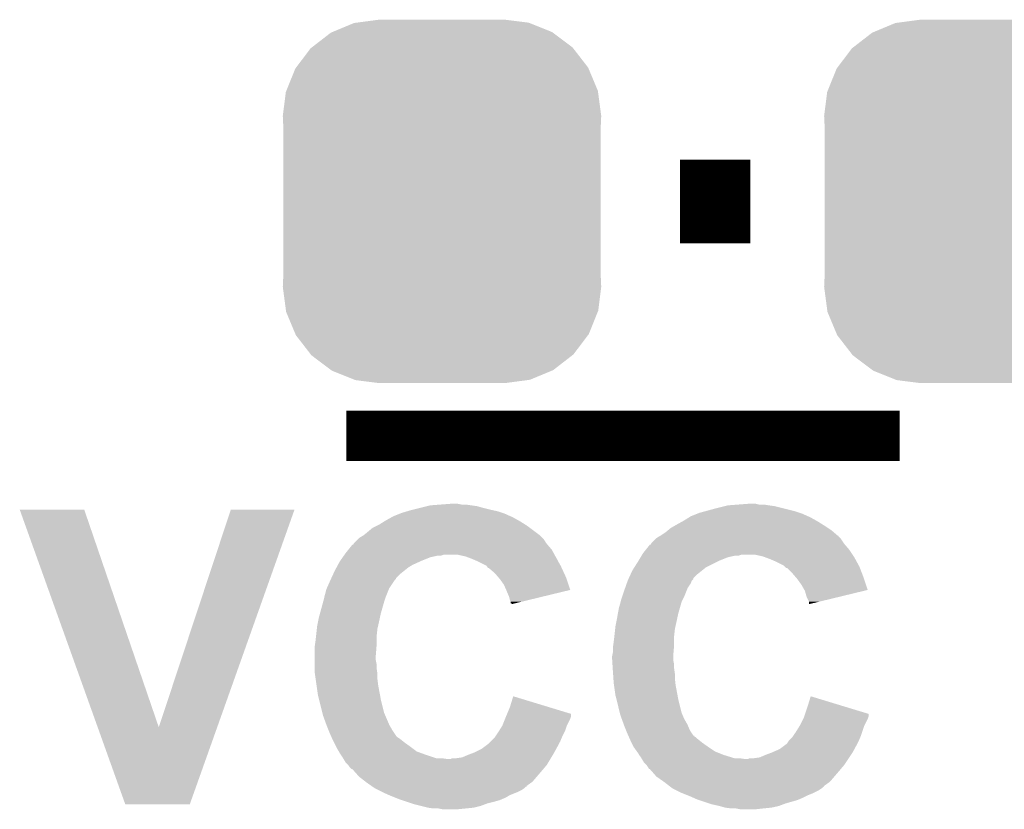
# Model space of a CAD drawing. Extents: x -0.05 to 0.95, y -0.15 to 2.1.
# Tile 27 of 38: x 0.55 to 0.67, y 1.28 to 1.37. Entities that reach past the tile are written whole.
import ezdxf

# ---------------------------------------------------------------- set-up
doc = ezdxf.new("R2010")
doc.units = 0
doc.layers.get('0').update_dxf_attribs({"linetype": 'CONTINUOUS'})
doc.layers.add('PAC1811_CLICK_V100A_GTO', color=14, linetype='CONTINUOUS')
doc.layers.add('PAC1811_CLICK_V100A_GTS', color=12, linetype='CONTINUOUS')

# ---------------------------------------------------------------- blocks, each defined once
blk = doc.blocks.new('CUSTOM_86')
for points in [[(-0.01312, 0.02021), (-0.0105, 0.0213), (0.01316, 0.02021), (0.01045, 0.0213)], [(-0.0105, 0.0213), (-0.01022, 0.02134), (0.01045, 0.0213), (0.01036, 0.02134)], [(-0.01022, 0.02134), (-0.0075, 0.0217), (0.01036, 0.02134), (0.0075, 0.0217)], [(-0.01555, 0.01838), (-0.01329, 0.02013), (0.01558, 0.01838), (0.01326, 0.02013)], [(-0.01329, 0.02013), (-0.01312, 0.02021), (0.01326, 0.02013), (0.01316, 0.02021)], [(-0.01741, 0.01599), (-0.01568, 0.01828), (0.01743, 0.01599), (0.01566, 0.01828)], [(-0.01568, 0.01828), (-0.01555, 0.01838), (0.01566, 0.01828), (0.01558, 0.01838)], [(-0.01858, 0.0132), (-0.01751, 0.01586), (0.0186, 0.0132), (0.01749, 0.01586)], [(-0.01751, 0.01586), (-0.01741, 0.01599), (0.01749, 0.01586), (0.01743, 0.01599)], [(-0.019, 0.0102), (-0.01864, 0.01306), (0.019, 0.0102), (0.01862, 0.01306)], [(-0.01864, 0.01306), (-0.01858, 0.0132), (0.01862, 0.01306), (0.0186, 0.0132)], [(-0.01895, 0.00913), (-0.019, 0.0102), (0.01895, 0.00913), (0.019, 0.0102)], [(-0.01895, -0.00913), (-0.01895, 0.00913), (0.01895, -0.00913), (0.01895, 0.00913)], [(-0.019, -0.0102), (-0.01895, -0.00913), (0.019, -0.0102), (0.01895, -0.00913)], [(-0.01862, -0.01306), (-0.019, -0.0102), (0.01864, -0.01306), (0.019, -0.0102)], [(-0.0186, -0.0132), (-0.01862, -0.01306), (0.01858, -0.0132), (0.01864, -0.01306)], [(-0.01749, -0.01586), (-0.0186, -0.0132), (0.01751, -0.01586), (0.01858, -0.0132)], [(-0.01743, -0.01599), (-0.01749, -0.01586), (0.01741, -0.01599), (0.01751, -0.01586)], [(-0.01566, -0.01828), (-0.01743, -0.01599), (0.01568, -0.01828), (0.01741, -0.01599)], [(-0.01558, -0.01838), (-0.01566, -0.01828), (0.01555, -0.01838), (0.01568, -0.01828)], [(-0.01326, -0.02013), (-0.01558, -0.01838), (0.01329, -0.02013), (0.01555, -0.01838)], [(-0.01316, -0.02021), (-0.01326, -0.02013), (0.01312, -0.02021), (0.01329, -0.02013)], [(-0.01045, -0.0213), (-0.01316, -0.02021), (0.0105, -0.0213), (0.01312, -0.02021)], [(-0.01036, -0.02134), (-0.01045, -0.0213), (0.01022, -0.02134), (0.0105, -0.0213)], [(-0.0075, -0.0217), (-0.01036, -0.02134), (0.0075, -0.0217), (0.01022, -0.02134)]]:
    blk.add_solid(points)

msp = doc.modelspace()

# ---------------------------------------------------------------- linework, layer by layer
at = {"layer": 'PAC1811_CLICK_V100A_GTO'}
for points, const_width in [([(0.6318, 1.351), (0.6402, 1.351)], 0.01), ([(0.592, 1.323), (0.658, 1.323)], 0.006)]:
    msp.add_lwpolyline(points, dxfattribs=dict(at, const_width=const_width))
for points in [[(0.6033, 1.3148), (0.6046, 1.3149), (0.6057, 1.3148), (0.6052, 1.3149)], [(0.6388, 1.3148), (0.6401, 1.3149), (0.6412, 1.3148), (0.6408, 1.3149)], [(0.56231, 1.2882), (0.553, 1.3142), (0.5696, 1.2882), (0.5607, 1.3142)], [(0.553, 1.3142), (0.553, 1.3142), (0.5607, 1.3142), (0.553, 1.3142)], [(0.5696, 1.2882), (0.5782, 1.3142), (0.57657, 1.2882), (0.5858, 1.3142)], [(0.5782, 1.3142), (0.5782, 1.3142), (0.5858, 1.3142), (0.5782, 1.3142)], [(0.5976, 1.3134), (0.59835, 1.3137), (0.61157, 1.3134), (0.6109, 1.3137)], [(0.59835, 1.3137), (0.5986, 1.3138), (0.6109, 1.3137), (0.6106, 1.3138)], [(0.5986, 1.3138), (0.59927, 1.314), (0.6106, 1.3138), (0.61, 1.314)], [(0.59927, 1.314), (0.5996, 1.3141), (0.61, 1.314), (0.60955, 1.3141)], [(0.5996, 1.3141), (0.6, 1.3142), (0.60955, 1.3141), (0.6091, 1.3142)], [(0.6, 1.3142), (0.6008, 1.3144), (0.6091, 1.3142), (0.6083, 1.3144)], [(0.6008, 1.3144), (0.6016, 1.3146), (0.6083, 1.3144), (0.6076, 1.3146)], [(0.6016, 1.3146), (0.602, 1.3147), (0.6076, 1.3146), (0.6069, 1.3147)], [(0.602, 1.3147), (0.6033, 1.3148), (0.6069, 1.3147), (0.6062, 1.3148)], [(0.6331, 1.3134), (0.63385, 1.3137), (0.64707, 1.3134), (0.6464, 1.3137)], [(0.63385, 1.3137), (0.6341, 1.3138), (0.6464, 1.3137), (0.6461, 1.3138)], [(0.6341, 1.3138), (0.63483, 1.314), (0.6461, 1.3138), (0.6455, 1.314)], [(0.63483, 1.314), (0.6363, 1.3144), (0.6455, 1.314), (0.6439, 1.3144)], [(0.6363, 1.3144), (0.6371, 1.3146), (0.6439, 1.3144), (0.6431, 1.3146)], [(0.6371, 1.3146), (0.6375, 1.3147), (0.6431, 1.3146), (0.6424, 1.3147)], [(0.6375, 1.3147), (0.6388, 1.3148), (0.6424, 1.3147), (0.6418, 1.3148)], [(0.5959, 1.3124), (0.59654, 1.3128), (0.61334, 1.3124), (0.6127, 1.3128)], [(0.59654, 1.3128), (0.5967, 1.3129), (0.6127, 1.3128), (0.61252, 1.3129)], [(0.5967, 1.3129), (0.59742, 1.3133), (0.61252, 1.3129), (0.6118, 1.3133)], [(0.59742, 1.3133), (0.5976, 1.3134), (0.6118, 1.3133), (0.61157, 1.3134)], [(0.6314, 1.3124), (0.63212, 1.3128), (0.64884, 1.3124), (0.6482, 1.3128)], [(0.63212, 1.3128), (0.6323, 1.3129), (0.6482, 1.3128), (0.64802, 1.3129)], [(0.6323, 1.3129), (0.63294, 1.3133), (0.64802, 1.3129), (0.6473, 1.3133)], [(0.63294, 1.3133), (0.6331, 1.3134), (0.6473, 1.3133), (0.64707, 1.3134)], [(0.594, 1.3111), (0.5945, 1.3115), (0.6151, 1.3111), (0.61457, 1.3115)], [(0.5945, 1.3115), (0.5951, 1.312), (0.61457, 1.3115), (0.6139, 1.312)], [(0.5951, 1.312), (0.5957, 1.3123), (0.6139, 1.312), (0.6135, 1.3123)], [(0.5957, 1.3123), (0.5959, 1.3124), (0.6135, 1.3123), (0.61334, 1.3124)], [(0.6295, 1.3111), (0.6301, 1.3115), (0.6506, 1.3111), (0.65013, 1.3115)], [(0.6301, 1.3115), (0.63034, 1.3117), (0.65013, 1.3115), (0.6499, 1.3117)], [(0.63034, 1.3117), (0.6307, 1.312), (0.6499, 1.3117), (0.64945, 1.312)], [(0.6307, 1.312), (0.63123, 1.3123), (0.64945, 1.312), (0.649, 1.3123)], [(0.63123, 1.3123), (0.6314, 1.3124), (0.649, 1.3123), (0.64884, 1.3124)], [(0.59285, 1.3101), (0.5929, 1.3102), (0.6159, 1.3101), (0.61583, 1.3102)], [(0.5929, 1.3102), (0.5934, 1.3107), (0.61583, 1.3102), (0.6155, 1.3107)], [(0.5934, 1.3107), (0.5935, 1.3108), (0.6155, 1.3107), (0.6154, 1.3108)], [(0.5935, 1.3108), (0.594, 1.3111), (0.6154, 1.3108), (0.6151, 1.3111)], [(0.62835, 1.3101), (0.6284, 1.3102), (0.6514, 1.3101), (0.65133, 1.3102)], [(0.6284, 1.3102), (0.6289, 1.3107), (0.65133, 1.3102), (0.651, 1.3107)], [(0.6289, 1.3107), (0.629, 1.3108), (0.651, 1.3107), (0.6509, 1.3108)], [(0.629, 1.3108), (0.62933, 1.311), (0.6509, 1.3108), (0.6507, 1.311)], [(0.62933, 1.311), (0.6295, 1.3111), (0.6507, 1.311), (0.6507, 1.3111)], [(0.6295, 1.3111), (0.6295, 1.3111), (0.6507, 1.3111), (0.65061, 1.3111)], [(0.6295, 1.3111), (0.6295, 1.3111), (0.65061, 1.3111), (0.6506, 1.3111)], [(0.59176, 1.3088), (0.5919, 1.309), (0.61683, 1.3088), (0.61672, 1.309)], [(0.5919, 1.309), (0.59222, 1.3094), (0.61672, 1.309), (0.6165, 1.3094)], [(0.59222, 1.3094), (0.5927, 1.31), (0.6165, 1.3094), (0.61599, 1.31)], [(0.5928, 1.31), (0.59285, 1.3101), (0.61599, 1.31), (0.6159, 1.3101)], [(0.62728, 1.3088), (0.6274, 1.309), (0.6524, 1.3088), (0.65227, 1.309)], [(0.6274, 1.309), (0.62772, 1.3094), (0.65227, 1.309), (0.652, 1.3094)], [(0.62772, 1.3094), (0.6282, 1.31), (0.652, 1.3094), (0.65149, 1.31)], [(0.6283, 1.31), (0.62835, 1.3101), (0.65149, 1.31), (0.6514, 1.3101)], [(0.59098, 1.3076), (0.5912, 1.308), (0.5999, 1.3076), (0.60078, 1.308)], [(0.5912, 1.308), (0.59127, 1.3081), (0.60078, 1.308), (0.601, 1.3081)], [(0.59127, 1.3081), (0.59155, 1.3085), (0.601, 1.3081), (0.602, 1.3085)], [(0.59155, 1.3085), (0.59169, 1.3087), (0.602, 1.3085), (0.6029, 1.3087)], [(0.59169, 1.3087), (0.59176, 1.3088), (0.6033, 1.3087), (0.6036, 1.3088)], [(0.59176, 1.3088), (0.59176, 1.3088), (0.6036, 1.3088), (0.6053, 1.3088)], [(0.6062, 1.3086), (0.6053, 1.3088), (0.61694, 1.3086), (0.61683, 1.3088)], [(0.60647, 1.3085), (0.6062, 1.3086), (0.617, 1.3085), (0.61694, 1.3086)], [(0.607, 1.3083), (0.60647, 1.3085), (0.61711, 1.3083), (0.617, 1.3085)], [(0.6077, 1.308), (0.607, 1.3083), (0.61727, 1.308), (0.61711, 1.3083)], [(0.6087, 1.3075), (0.6077, 1.308), (0.61755, 1.3075), (0.61727, 1.308)], [(0.62635, 1.3073), (0.6268, 1.308), (0.6349, 1.3073), (0.6363, 1.308)], [(0.6268, 1.308), (0.62686, 1.3081), (0.6363, 1.308), (0.6365, 1.3081)], [(0.62686, 1.3081), (0.6271, 1.3085), (0.6365, 1.3081), (0.6375, 1.3085)], [(0.6271, 1.3085), (0.62722, 1.3087), (0.6375, 1.3085), (0.6384, 1.3087)], [(0.62722, 1.3087), (0.62728, 1.3088), (0.6388, 1.3087), (0.6391, 1.3088)], [(0.62728, 1.3088), (0.62728, 1.3088), (0.6391, 1.3088), (0.6408, 1.3088)], [(0.6417, 1.3086), (0.6408, 1.3088), (0.65253, 1.3086), (0.6524, 1.3088)], [(0.64197, 1.3085), (0.6417, 1.3086), (0.6526, 1.3085), (0.65253, 1.3086)], [(0.6425, 1.3083), (0.64197, 1.3085), (0.65271, 1.3083), (0.6526, 1.3085)], [(0.6432, 1.308), (0.6425, 1.3083), (0.65287, 1.308), (0.65271, 1.3083)], [(0.6442, 1.3075), (0.6432, 1.308), (0.65315, 1.3075), (0.65287, 1.308)], [(0.59042, 1.3065), (0.5906, 1.3069), (0.5984, 1.3065), (0.5989, 1.3069)], [(0.5906, 1.3069), (0.59082, 1.3073), (0.5989, 1.3069), (0.5994, 1.3073)], [(0.59082, 1.3073), (0.59098, 1.3076), (0.5994, 1.3073), (0.5999, 1.3076)], [(0.60877, 1.3074), (0.6087, 1.3075), (0.6176, 1.3074), (0.61755, 1.3075)], [(0.6089, 1.3072), (0.60877, 1.3074), (0.61769, 1.3072), (0.6176, 1.3074)], [(0.6097, 1.3066), (0.609, 1.3072), (0.61797, 1.3066), (0.61769, 1.3072)], [(0.61013, 1.3061), (0.6097, 1.3066), (0.6182, 1.3061), (0.61797, 1.3066)], [(0.62592, 1.3065), (0.6261, 1.3069), (0.6339, 1.3065), (0.6344, 1.3069)], [(0.6261, 1.3069), (0.62635, 1.3073), (0.6344, 1.3069), (0.6349, 1.3073)], [(0.6443, 1.3074), (0.6442, 1.3075), (0.6532, 1.3074), (0.65315, 1.3075)], [(0.6445, 1.3072), (0.6443, 1.3074), (0.65328, 1.3072), (0.6532, 1.3074)], [(0.6452, 1.3066), (0.6446, 1.3072), (0.65351, 1.3066), (0.65328, 1.3072)], [(0.64563, 1.3061), (0.6452, 1.3066), (0.6537, 1.3061), (0.65351, 1.3066)], [(0.58965, 1.3048), (0.59005, 1.3057), (0.5971, 1.3048), (0.5977, 1.3057)], [(0.59005, 1.3057), (0.59015, 1.3059), (0.5977, 1.3057), (0.5979, 1.3059)], [(0.59015, 1.3059), (0.59019, 1.306), (0.5979, 1.3059), (0.5979, 1.306)], [(0.59019, 1.306), (0.59042, 1.3065), (0.5979, 1.306), (0.5984, 1.3065)], [(0.6103, 1.3059), (0.61013, 1.3061), (0.61827, 1.3059), (0.6182, 1.3061)], [(0.6108, 1.3052), (0.6103, 1.3059), (0.6185, 1.3052), (0.61827, 1.3059)], [(0.62545, 1.3054), (0.62556, 1.3057), (0.6331, 1.3054), (0.6332, 1.3057)], [(0.62556, 1.3057), (0.6256, 1.3058), (0.6332, 1.3057), (0.6333, 1.3058)], [(0.6256, 1.3058), (0.62565, 1.3059), (0.6333, 1.3058), (0.6334, 1.3059)], [(0.62565, 1.3059), (0.62569, 1.306), (0.6334, 1.3059), (0.6334, 1.306)], [(0.62569, 1.306), (0.62592, 1.3065), (0.6334, 1.306), (0.6339, 1.3065)], [(0.6458, 1.3059), (0.64563, 1.3061), (0.65377, 1.3059), (0.6537, 1.3061)], [(0.6463, 1.3052), (0.6458, 1.3059), (0.654, 1.3052), (0.65377, 1.3059)], [(0.58937, 1.3038), (0.5896, 1.3047), (0.5967, 1.3038), (0.59706, 1.3047)], [(0.5896, 1.3047), (0.58965, 1.3048), (0.59706, 1.3047), (0.5971, 1.3048)], [(0.61106, 1.3046), (0.6108, 1.3052), (0.6187, 1.3046), (0.6185, 1.3052)], [(0.6114, 1.3038), (0.61106, 1.3046), (0.6154, 1.3038), (0.6187, 1.3046)], [(0.6249, 1.3038), (0.6252, 1.3047), (0.6323, 1.3038), (0.63266, 1.3047)], [(0.6252, 1.3047), (0.62524, 1.3048), (0.63266, 1.3047), (0.6327, 1.3048)], [(0.62524, 1.3048), (0.62545, 1.3054), (0.6327, 1.3048), (0.6331, 1.3054)], [(0.64664, 1.3046), (0.6463, 1.3052), (0.6542, 1.3046), (0.654, 1.3052)], [(0.6467, 1.3045), (0.64664, 1.3046), (0.65379, 1.3045), (0.6542, 1.3046)], [(0.6469, 1.3038), (0.6467, 1.3045), (0.6509, 1.3038), (0.65379, 1.3045)], [(0.58884, 1.3018), (0.58922, 1.3032), (0.5961, 1.3018), (0.5965, 1.3032)], [(0.58922, 1.3032), (0.5893, 1.3035), (0.5965, 1.3032), (0.5966, 1.3035)], [(0.5893, 1.3035), (0.58937, 1.3038), (0.5966, 1.3035), (0.5967, 1.3038)], [(0.6115, 1.3034), (0.6114, 1.3038), (0.61376, 1.3034), (0.6154, 1.3038)], [(0.6116, 1.3032), (0.6115, 1.3034), (0.61293, 1.3032), (0.61376, 1.3034)], [(0.6116, 1.303), (0.6116, 1.3032), (0.61211, 1.303), (0.61293, 1.3032)], [(0.6245, 1.3024), (0.62472, 1.3032), (0.63177, 1.3024), (0.632, 1.3032)], [(0.62472, 1.3032), (0.6248, 1.3035), (0.632, 1.3032), (0.63215, 1.3035)], [(0.6248, 1.3035), (0.6249, 1.3038), (0.63215, 1.3035), (0.6323, 1.3038)], [(0.6472, 1.3032), (0.6469, 1.3038), (0.64843, 1.3032), (0.6509, 1.3038)], [(0.6472, 1.3029), (0.6472, 1.3032), (0.6472, 1.3029), (0.64843, 1.3032)], [(0.6117, 1.3029), (0.6117, 1.303), (0.6117, 1.3029), (0.61211, 1.303)], [(0.62439, 1.3018), (0.6245, 1.3024), (0.6316, 1.3018), (0.63177, 1.3024)], [(0.5885, 1.3003), (0.5887, 1.3013), (0.59577, 1.3003), (0.59599, 1.3013)], [(0.5887, 1.3013), (0.58884, 1.3018), (0.59599, 1.3013), (0.5961, 1.3018)], [(0.6241, 1.3003), (0.6243, 1.3013), (0.63127, 1.3003), (0.63149, 1.3013)], [(0.6243, 1.3013), (0.62439, 1.3018), (0.63149, 1.3013), (0.6316, 1.3018)], [(0.58837, 1.2991), (0.58847, 1.3), (0.5956, 1.2991), (0.5957, 1.3)], [(0.58847, 1.3), (0.5885, 1.3003), (0.5957, 1.3), (0.59577, 1.3003)], [(0.62397, 1.2991), (0.62407, 1.3), (0.6311, 1.2991), (0.6312, 1.3)], [(0.62407, 1.3), (0.6241, 1.3003), (0.6312, 1.3), (0.63127, 1.3003)], [(0.58823, 1.298), (0.5883, 1.2985), (0.5956, 1.298), (0.5956, 1.2985)], [(0.5883, 1.2985), (0.58837, 1.2991), (0.5956, 1.2985), (0.5956, 1.2991)], [(0.62383, 1.298), (0.6239, 1.2985), (0.6311, 1.298), (0.6311, 1.2985)], [(0.6239, 1.2985), (0.62397, 1.2991), (0.6311, 1.2985), (0.6311, 1.2991)], [(0.5882, 1.2978), (0.58823, 1.298), (0.59558, 1.2978), (0.5956, 1.298)], [(0.5882, 1.2968), (0.5882, 1.2978), (0.5955, 1.2968), (0.59558, 1.2978)], [(0.62372, 1.2968), (0.6238, 1.2972), (0.631, 1.2968), (0.63103, 1.2972)], [(0.6238, 1.2978), (0.62383, 1.298), (0.63108, 1.2978), (0.6311, 1.298)], [(0.6238, 1.2972), (0.6238, 1.2978), (0.63103, 1.2972), (0.63108, 1.2978)], [(0.5882, 1.2962), (0.5882, 1.2968), (0.5955, 1.2962), (0.5955, 1.2968)], [(0.5882, 1.2957), (0.5882, 1.2962), (0.5956, 1.2957), (0.5955, 1.2962)], [(0.6237, 1.2967), (0.62372, 1.2968), (0.631, 1.2967), (0.631, 1.2968)], [(0.6237, 1.2963), (0.6237, 1.2967), (0.631, 1.2963), (0.631, 1.2967)], [(0.62371, 1.2962), (0.6237, 1.2963), (0.631, 1.2962), (0.631, 1.2963)], [(0.62374, 1.2957), (0.62371, 1.2962), (0.6311, 1.2957), (0.631, 1.2962)], [(0.5882, 1.2952), (0.5882, 1.2957), (0.5956, 1.2952), (0.5956, 1.2957)], [(0.5882, 1.2948), (0.5882, 1.2952), (0.59566, 1.2948), (0.5956, 1.2952)], [(0.62377, 1.2952), (0.62374, 1.2957), (0.6311, 1.2952), (0.6311, 1.2957)], [(0.6238, 1.2948), (0.62377, 1.2952), (0.63116, 1.2948), (0.6311, 1.2952)], [(0.58824, 1.2945), (0.5882, 1.2948), (0.5957, 1.2945), (0.59566, 1.2948)], [(0.58833, 1.2939), (0.58824, 1.2945), (0.5957, 1.2939), (0.5957, 1.2945)], [(0.58844, 1.2931), (0.58833, 1.2939), (0.5958, 1.2931), (0.5957, 1.2939)], [(0.62382, 1.2945), (0.6238, 1.2948), (0.6312, 1.2945), (0.63116, 1.2948)], [(0.62386, 1.2939), (0.62382, 1.2945), (0.6312, 1.2939), (0.6312, 1.2945)], [(0.6239, 1.2934), (0.62386, 1.2939), (0.63126, 1.2934), (0.6312, 1.2939)], [(0.5886, 1.292), (0.58844, 1.2931), (0.59601, 1.292), (0.5958, 1.2931)], [(0.62394, 1.2931), (0.6239, 1.2934), (0.6313, 1.2931), (0.63126, 1.2934)], [(0.6241, 1.292), (0.62394, 1.2931), (0.63151, 1.292), (0.6313, 1.2931)], [(0.58873, 1.2915), (0.5886, 1.292), (0.5961, 1.2915), (0.59601, 1.292)], [(0.58913, 1.2899), (0.58873, 1.2915), (0.5965, 1.2899), (0.5961, 1.2915)], [(0.6115, 1.2906), (0.6119, 1.2919), (0.61617, 1.2906), (0.6119, 1.2919)], [(0.62423, 1.2915), (0.6241, 1.292), (0.6316, 1.2915), (0.63151, 1.292)], [(0.62462, 1.2899), (0.62423, 1.2915), (0.632, 1.2899), (0.6316, 1.2915)], [(0.647, 1.2906), (0.6474, 1.2919), (0.65167, 1.2906), (0.6474, 1.2919)], [(0.61117, 1.2898), (0.6115, 1.2906), (0.6188, 1.2898), (0.61617, 1.2906)], [(0.64673, 1.2898), (0.647, 1.2906), (0.6543, 1.2898), (0.65167, 1.2906)], [(0.5892, 1.2896), (0.58913, 1.2899), (0.59663, 1.2896), (0.5965, 1.2899)], [(0.5896, 1.2885), (0.5892, 1.2896), (0.5971, 1.2885), (0.59663, 1.2896)], [(0.6106, 1.2884), (0.61092, 1.2892), (0.6183, 1.2884), (0.6187, 1.2892)], [(0.61092, 1.2892), (0.611, 1.2894), (0.6187, 1.2892), (0.61877, 1.2894)], [(0.611, 1.2894), (0.61104, 1.2895), (0.61877, 1.2894), (0.6188, 1.2895)], [(0.61104, 1.2895), (0.61117, 1.2898), (0.6188, 1.2895), (0.6188, 1.2898)], [(0.6247, 1.2896), (0.62462, 1.2899), (0.63213, 1.2896), (0.632, 1.2899)], [(0.62485, 1.2892), (0.6247, 1.2896), (0.6323, 1.2892), (0.63213, 1.2896)], [(0.6251, 1.2885), (0.62485, 1.2892), (0.6327, 1.2885), (0.6323, 1.2892)], [(0.6461, 1.2884), (0.6465, 1.2892), (0.6538, 1.2884), (0.6542, 1.2892)], [(0.6465, 1.2892), (0.6466, 1.2894), (0.6542, 1.2892), (0.65427, 1.2894)], [(0.6466, 1.2894), (0.64663, 1.2895), (0.65427, 1.2894), (0.6543, 1.2895)], [(0.64663, 1.2895), (0.64673, 1.2898), (0.6543, 1.2895), (0.6543, 1.2898)], [(0.5656, 1.279), (0.56231, 1.2882), (0.5733, 1.279), (0.57657, 1.2882)], [(0.58988, 1.2878), (0.5896, 1.2885), (0.5975, 1.2878), (0.5971, 1.2885)], [(0.59, 1.2875), (0.58988, 1.2878), (0.5977, 1.2875), (0.5975, 1.2878)], [(0.6101, 1.2876), (0.61023, 1.2878), (0.618, 1.2876), (0.6181, 1.2878)], [(0.61023, 1.2878), (0.6106, 1.2884), (0.6181, 1.2878), (0.6183, 1.2884)], [(0.62538, 1.2878), (0.6251, 1.2885), (0.633, 1.2878), (0.6327, 1.2885)], [(0.6255, 1.2875), (0.62538, 1.2878), (0.6332, 1.2875), (0.633, 1.2878)], [(0.6456, 1.2876), (0.6461, 1.2884), (0.65353, 1.2876), (0.6538, 1.2884)], [(0.59013, 1.2872), (0.59, 1.2875), (0.5979, 1.2872), (0.5977, 1.2875)], [(0.59022, 1.287), (0.59013, 1.2872), (0.5981, 1.287), (0.5979, 1.2872)], [(0.59031, 1.2868), (0.59022, 1.287), (0.5984, 1.2868), (0.5981, 1.287)], [(0.5904, 1.2866), (0.59031, 1.2868), (0.59865, 1.2866), (0.5984, 1.2868)], [(0.6092, 1.2865), (0.6097, 1.287), (0.6175, 1.2865), (0.61771, 1.287)], [(0.6097, 1.287), (0.60983, 1.2872), (0.61771, 1.287), (0.6178, 1.2872)], [(0.60983, 1.2872), (0.6101, 1.2876), (0.6178, 1.2872), (0.618, 1.2876)], [(0.62563, 1.2872), (0.6255, 1.2875), (0.6334, 1.2872), (0.6332, 1.2875)], [(0.62568, 1.2871), (0.62563, 1.2872), (0.6335, 1.2871), (0.6335, 1.2872)], [(0.62563, 1.2872), (0.62563, 1.2872), (0.6335, 1.2872), (0.6334, 1.2872)], [(0.62572, 1.287), (0.62568, 1.2871), (0.6337, 1.287), (0.6335, 1.2871)], [(0.62581, 1.2868), (0.62572, 1.287), (0.6339, 1.2868), (0.6337, 1.287)], [(0.6259, 1.2866), (0.62581, 1.2868), (0.63415, 1.2866), (0.6339, 1.2868)], [(0.6448, 1.2866), (0.6452, 1.287), (0.65314, 1.2866), (0.65331, 1.287)], [(0.6452, 1.287), (0.64533, 1.2872), (0.65331, 1.287), (0.6534, 1.2872)], [(0.64533, 1.2872), (0.6456, 1.2876), (0.6534, 1.2872), (0.65353, 1.2876)], [(0.5905, 1.2864), (0.5904, 1.2866), (0.5989, 1.2864), (0.59865, 1.2866)], [(0.59075, 1.2859), (0.5905, 1.2864), (0.5996, 1.2859), (0.5989, 1.2864)], [(0.5908, 1.2858), (0.59075, 1.2859), (0.59973, 1.2858), (0.5996, 1.2859)], [(0.59109, 1.2853), (0.5908, 1.2858), (0.6004, 1.2853), (0.59973, 1.2858)], [(0.6073, 1.2852), (0.6081, 1.2856), (0.6168, 1.2852), (0.61702, 1.2856)], [(0.6081, 1.2856), (0.6089, 1.2862), (0.61702, 1.2856), (0.61734, 1.2862)], [(0.6089, 1.2862), (0.6092, 1.2865), (0.61734, 1.2862), (0.6175, 1.2865)], [(0.626, 1.2864), (0.6259, 1.2866), (0.6344, 1.2864), (0.63415, 1.2866)], [(0.62625, 1.2859), (0.626, 1.2864), (0.6351, 1.2859), (0.6344, 1.2864)], [(0.6263, 1.2858), (0.62625, 1.2859), (0.63525, 1.2858), (0.6351, 1.2859)], [(0.62666, 1.2853), (0.6263, 1.2858), (0.636, 1.2853), (0.63525, 1.2858)], [(0.6428, 1.2852), (0.6437, 1.2856), (0.6524, 1.2852), (0.65262, 1.2856)], [(0.6437, 1.2856), (0.6445, 1.2862), (0.65262, 1.2856), (0.65294, 1.2862)], [(0.6445, 1.2862), (0.6446, 1.2863), (0.65294, 1.2862), (0.65299, 1.2863)], [(0.6446, 1.2863), (0.64473, 1.2865), (0.65299, 1.2863), (0.6531, 1.2865)], [(0.64473, 1.2865), (0.6448, 1.2866), (0.6531, 1.2865), (0.65314, 1.2866)], [(0.5912, 1.2851), (0.59109, 1.2853), (0.60095, 1.2851), (0.6004, 1.2853)], [(0.59133, 1.2849), (0.5912, 1.2851), (0.6015, 1.2849), (0.60095, 1.2851)], [(0.5916, 1.2845), (0.59133, 1.2849), (0.6027, 1.2845), (0.6015, 1.2849)], [(0.59166, 1.2844), (0.5916, 1.2845), (0.6041, 1.2844), (0.6034, 1.2845)], [(0.5919, 1.284), (0.59166, 1.2844), (0.61608, 1.284), (0.61632, 1.2844)], [(0.6044, 1.2844), (0.6046, 1.2845), (0.61632, 1.2844), (0.61638, 1.2845)], [(0.6051, 1.2845), (0.6058, 1.2846), (0.61638, 1.2845), (0.61644, 1.2846)], [(0.6058, 1.2846), (0.6065, 1.2849), (0.61644, 1.2846), (0.61662, 1.2849)], [(0.6065, 1.2849), (0.6073, 1.2852), (0.61662, 1.2849), (0.6168, 1.2852)], [(0.6268, 1.2851), (0.62666, 1.2853), (0.6365, 1.2851), (0.636, 1.2853)], [(0.62693, 1.2849), (0.6268, 1.2851), (0.637, 1.2849), (0.6365, 1.2851)], [(0.6272, 1.2845), (0.62693, 1.2849), (0.6383, 1.2845), (0.637, 1.2849)], [(0.62726, 1.2844), (0.6272, 1.2845), (0.6396, 1.2844), (0.6389, 1.2845)], [(0.6275, 1.284), (0.62726, 1.2844), (0.6516, 1.284), (0.65187, 1.2844)], [(0.6399, 1.2844), (0.6401, 1.2845), (0.65187, 1.2844), (0.65193, 1.2845)], [(0.6406, 1.2845), (0.6413, 1.2846), (0.65193, 1.2845), (0.652, 1.2846)], [(0.6413, 1.2846), (0.642, 1.2849), (0.652, 1.2846), (0.6522, 1.2849)], [(0.642, 1.2849), (0.6428, 1.2852), (0.6522, 1.2849), (0.6524, 1.2852)], [(0.5922, 1.2837), (0.5919, 1.284), (0.6159, 1.2837), (0.61608, 1.284)], [(0.5924, 1.2834), (0.5922, 1.2837), (0.61565, 1.2834), (0.6159, 1.2837)], [(0.5926, 1.2832), (0.5924, 1.2834), (0.61548, 1.2832), (0.61565, 1.2834)], [(0.59341, 1.2824), (0.5927, 1.2832), (0.6148, 1.2824), (0.61548, 1.2832)], [(0.6278, 1.2837), (0.6275, 1.284), (0.6514, 1.2837), (0.6516, 1.284)], [(0.628, 1.2834), (0.6278, 1.2837), (0.65115, 1.2834), (0.6514, 1.2837)], [(0.6281, 1.2832), (0.628, 1.2834), (0.65098, 1.2832), (0.65115, 1.2834)], [(0.62891, 1.2824), (0.6282, 1.2832), (0.6503, 1.2824), (0.65098, 1.2832)], [(0.5935, 1.2823), (0.59341, 1.2824), (0.61471, 1.2823), (0.6148, 1.2824)], [(0.59427, 1.2817), (0.5935, 1.2823), (0.6142, 1.2817), (0.61471, 1.2823)], [(0.629, 1.2823), (0.62891, 1.2824), (0.65021, 1.2823), (0.6503, 1.2824)], [(0.62986, 1.2817), (0.629, 1.2823), (0.6497, 1.2817), (0.65021, 1.2823)], [(0.5944, 1.2816), (0.59427, 1.2817), (0.61406, 1.2816), (0.6142, 1.2817)], [(0.59497, 1.2812), (0.5944, 1.2816), (0.6135, 1.2812), (0.61406, 1.2816)], [(0.59511, 1.2811), (0.59497, 1.2812), (0.6135, 1.2811), (0.6135, 1.2812)], [(0.5954, 1.2809), (0.59511, 1.2811), (0.6132, 1.2809), (0.6134, 1.2811)], [(0.59511, 1.2811), (0.59511, 1.2811), (0.6134, 1.2811), (0.6135, 1.2811)], [(0.5958, 1.2807), (0.5954, 1.2809), (0.6129, 1.2807), (0.6132, 1.2809)], [(0.63, 1.2816), (0.62986, 1.2817), (0.64956, 1.2816), (0.6497, 1.2817)], [(0.63051, 1.2812), (0.63, 1.2816), (0.649, 1.2812), (0.64956, 1.2816)], [(0.63064, 1.2811), (0.63051, 1.2812), (0.649, 1.2811), (0.649, 1.2812)], [(0.6309, 1.2809), (0.63064, 1.2811), (0.6487, 1.2809), (0.6489, 1.2811)], [(0.63064, 1.2811), (0.63064, 1.2811), (0.6489, 1.2811), (0.649, 1.2811)], [(0.6313, 1.2807), (0.6309, 1.2809), (0.6484, 1.2807), (0.6487, 1.2809)], [(0.5962, 1.2805), (0.5958, 1.2807), (0.6125, 1.2805), (0.6129, 1.2807)], [(0.5964, 1.2804), (0.5962, 1.2805), (0.61225, 1.2804), (0.6125, 1.2805)], [(0.59708, 1.2801), (0.5964, 1.2804), (0.6115, 1.2801), (0.61225, 1.2804)], [(0.5973, 1.28), (0.59708, 1.2801), (0.61133, 1.28), (0.6115, 1.2801)], [(0.5978, 1.2798), (0.5973, 1.28), (0.611, 1.2798), (0.61133, 1.28)], [(0.5983, 1.2796), (0.5978, 1.2798), (0.61053, 1.2796), (0.611, 1.2798)], [(0.5986, 1.2795), (0.5983, 1.2796), (0.6103, 1.2795), (0.61053, 1.2796)], [(0.6319, 1.2804), (0.6313, 1.2807), (0.6478, 1.2804), (0.6484, 1.2807)], [(0.63215, 1.2803), (0.6319, 1.2804), (0.6476, 1.2803), (0.6478, 1.2804)], [(0.63265, 1.2801), (0.63215, 1.2803), (0.6471, 1.2801), (0.6476, 1.2803)], [(0.6329, 1.28), (0.63265, 1.2801), (0.6469, 1.28), (0.6471, 1.2801)], [(0.63335, 1.2798), (0.6329, 1.28), (0.6465, 1.2798), (0.6469, 1.28)], [(0.6338, 1.2796), (0.63335, 1.2798), (0.64603, 1.2796), (0.6465, 1.2798)], [(0.6341, 1.2795), (0.6338, 1.2796), (0.6458, 1.2795), (0.64603, 1.2796)], [(0.5992, 1.2793), (0.5986, 1.2795), (0.6096, 1.2793), (0.6103, 1.2795)], [(0.5998, 1.2791), (0.5992, 1.2793), (0.6088, 1.2791), (0.6096, 1.2793)], [(0.6001, 1.279), (0.5998, 1.2791), (0.60853, 1.279), (0.6088, 1.2791)], [(0.6009, 1.2788), (0.6001, 1.279), (0.608, 1.2788), (0.60853, 1.279)], [(0.6017, 1.2786), (0.6009, 1.2788), (0.6072, 1.2786), (0.608, 1.2788)], [(0.6024, 1.2785), (0.6017, 1.2786), (0.6062, 1.2785), (0.6072, 1.2786)], [(0.6035, 1.2784), (0.603, 1.2785), (0.6052, 1.2784), (0.6062, 1.2785)], [(0.6353, 1.2791), (0.6341, 1.2795), (0.6444, 1.2791), (0.6458, 1.2795)], [(0.6356, 1.279), (0.6353, 1.2791), (0.64413, 1.279), (0.6444, 1.2791)], [(0.6365, 1.2788), (0.6356, 1.279), (0.6436, 1.2788), (0.64413, 1.279)], [(0.6372, 1.2786), (0.6365, 1.2788), (0.6427, 1.2786), (0.6436, 1.2788)], [(0.638, 1.2785), (0.6372, 1.2786), (0.6417, 1.2785), (0.6427, 1.2786)], [(0.639, 1.2784), (0.6385, 1.2785), (0.6408, 1.2784), (0.6417, 1.2785)]]:
    msp.add_solid(points, dxfattribs=at)

# ---------------------------------------------------------------- block references
at = {"layer": 'PAC1811_CLICK_V100A_GTS'}
for p in [(0.6034, 1.351), (0.668, 1.351)]:
    msp.add_blockref('CUSTOM_86', p, dxfattribs=at)

doc.saveas('drawing.dxf')
